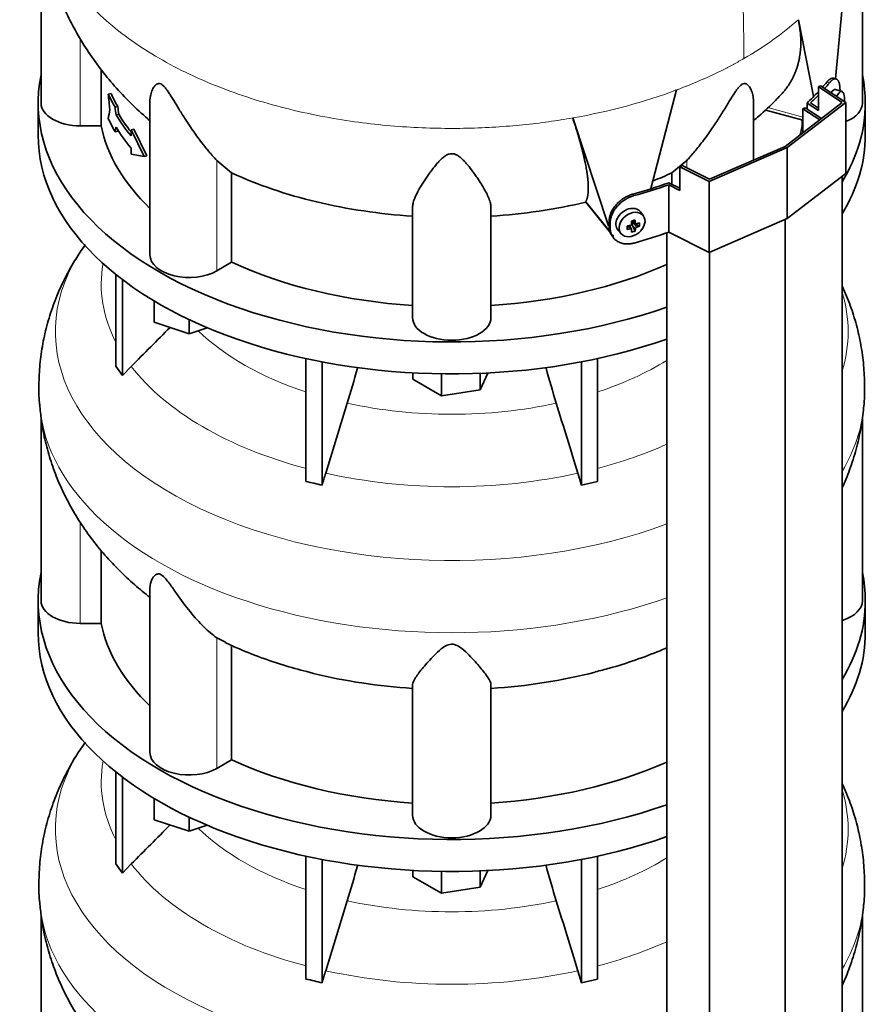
# Model space of a CAD drawing. Header units: millimetres. Extents: x 450 to 1334, y -1662 to 1534.
# Tile 8 of 28: x 1036 to 1327, y -1066 to -727. Entities that reach past the tile are written whole.
import ezdxf

# ---------------------------------------------------------------- set-up
doc = ezdxf.new("R2010")
doc.units = ezdxf.units.MM
for name, color, linetype in [('LOW_334-3', 7, 'Continuous'), ('M5X8_UNI7687', 7, 'Continuous'), ('VSI344-454_TERMI', 7, 'Continuous'), ('VSI344-454_TESTA', 7, 'Continuous'), ('VSI344_DIFFUSORE', 7, 'Continuous')]:
    doc.layers.add(name, color=color, linetype=linetype)

# ---------------------------------------------------------------- blocks, each defined once
blk = doc.blocks.new('SE4')
at = {"layer": 'LOW_334-3', "color": 7, "linetype": 'Continuous', "lineweight": 35}
for p, q in [((1305.78, -757.77), (1306.54, -757.39)), ((1311.54, -761.59), (1305.78, -757.77)), ((1305.78, -757.77), (1305.78, -766)), ((1306.54, -757.39), (1312.15, -761.12)), ((1319.29, -1320.67), (1319.29, -781.11)), ((1299.63, -1335.73), (1299.63, -795.94)), ((1258.87, -800.52), (1258.87, -1340.37)), ((1273.54, -1347.08), (1273.54, -807.29))]:
    blk.add_line(p, q, dxfattribs=at)
at = {"layer": 'M5X8_UNI7687', "color": 7, "linetype": 'Continuous', "lineweight": 35}
for p, q in [((1319.29, -751.84), (1317.04, -751.17)), ((1250.79, -794.64), (1249.79, -793.29)), ((1246.98, -796.36), (1248.15, -797.36)), ((1247.06, -796.42), (1247.06, -797.3)), ((1242.02, -799.57), (1243.13, -800.83)), ((1245.2, -799.31), (1245.55, -798.13)), ((1246.72, -799.3), (1246.03, -798.05)), ((1247.94, -799.91), (1247.03, -797.94)), ((1249.43, -798.17), (1247.48, -797.41))]:
    blk.add_line(p, q, dxfattribs=at)
at = {"layer": 'M5X8_UNI7687', "color": 4, "linetype": 'Continuous', "lineweight": 9}
for p, q in [((1247.11, -796.32), (1248.04, -797.12)), ((1246.3, -799.15), (1245.72, -798.1)), ((1248.04, -799.09), (1247.03, -797.94)), ((1247.48, -797.41), (1248.49, -798.57))]:
    blk.add_line(p, q, dxfattribs=at)
at = {"layer": 'M5X8_UNI7687', "color": 7, "linetype": 'Continuous', "lineweight": 35}
blk.add_arc((1310.11, -754.48), 10, 355.3007, 6.9701, dxfattribs=at)
for centre, major_axis, ratio, start_param, end_param in [((1315.73, -755.99), (1.3, 4.83), 0.345066, 0, 0.78056), ((1315.73, -755.99), (1.3, 4.83), 0.345066, 6.272967, 6.283185), ((1317.99, -756.6), (-1.28, -4.76), 0.345066, 2.435688, 4.101845), ((1245.83, -796.34), (3.89, 3.14), 0.739997, 0, 3.172175), ((1245.83, -796.34), (3.89, 3.14), 0.739997, 6.252603, 6.283185), ((1244.15, -796.76), (8.97, 2.29), 0.035701, -1.293098, -1.143406), ((1243.36, -793.07), (2.06, -9.79), 0.279258, 1.046834, 1.161394), ((1247.29, -797.6), (0.391, 0.312), 0.744948, 1.56038, 2.087178), ((1247.49, -797.83), (-0.837, 0.408), 0.40333, 4.914112, 5.432313), ((1243.08, -793.14), (3.16, -9.49), 0.408248, 1.007206, 1.121766), ((1243.22, -793.23), (9.99, 0.43), 0.510658, -1.036687, -0.922127), ((1241.37, -795), (6.65, -6.44), 0.71261, 0.529363, 0.679055), ((1246.92, -793.51), (-1.01, -9.2), 0.152739, -1.021742, -0.87205), ((1243.22, -793.23), (9.99, 0.43), 0.510658, -1.393505, -1.278945), ((1243.22, -792.98), (9.99, -0.48), 0.639648, -1.340934, -1.226375), ((1243.36, -793.07), (2.06, -9.79), 0.279258, 0.690017, 0.804576), ((1244.15, -791.75), (7.61, -5.28), 0.901051, 5.557555, 5.707247), ((1247.49, -797.83), (-0.449, 0.845), 0.482969, 0.934611, 1.452812), ((1243.08, -793.14), (3.16, -9.49), 0.408248, 0.650389, 0.764948), ((1243.22, -792.98), (9.99, -0.48), 0.639648, -0.984117, -0.869557)]:
    blk.add_ellipse(centre, major_axis=major_axis, ratio=ratio, start_param=start_param, end_param=end_param, dxfattribs=at)
blk.add_ellipse((1246.89, -797.65), major_axis=(-3.84, -3.1), ratio=0.739997, dxfattribs=at)
for points in [[(1248.04, -797.12), (1248.04, -797.14), (1248.05, -797.17), (1248.06, -797.2), (1248.07, -797.24), (1248.08, -797.27), (1248.1, -797.31), (1248.13, -797.34), (1248.15, -797.36), (1248.19, -797.38), (1248.22, -797.4), (1248.25, -797.42), (1248.29, -797.43), (1248.33, -797.43), (1248.37, -797.43), (1248.41, -797.43), (1248.45, -797.42), (1248.48, -797.41), (1248.49, -797.41)], [(1246.3, -798), (1246.32, -797.99), (1246.35, -797.98), (1246.4, -797.97), (1246.44, -797.95), (1246.48, -797.93), (1246.52, -797.9), (1246.56, -797.87), (1246.6, -797.84), (1246.63, -797.8), (1246.66, -797.76), (1246.69, -797.72), (1246.71, -797.68), (1246.73, -797.64), (1246.74, -797.6), (1246.75, -797.56), (1246.75, -797.51), (1246.76, -797.48), (1246.75, -797.47)], [(1246.75, -799.44), (1246.76, -799.43), (1246.75, -799.4), (1246.75, -799.37), (1246.74, -799.33), (1246.73, -799.3), (1246.71, -799.28), (1246.69, -799.25), (1246.66, -799.22), (1246.63, -799.2), (1246.6, -799.18), (1246.56, -799.17), (1246.52, -799.16), (1246.48, -799.15), (1246.44, -799.15), (1246.4, -799.14), (1246.35, -799.15), (1246.32, -799.15), (1246.3, -799.15)], [(1248.49, -798.57), (1248.48, -798.57), (1248.45, -798.58), (1248.41, -798.6), (1248.37, -798.63), (1248.33, -798.65), (1248.29, -798.68), (1248.25, -798.71), (1248.22, -798.75), (1248.19, -798.78), (1248.15, -798.82), (1248.13, -798.86), (1248.1, -798.9), (1248.08, -798.94), (1248.07, -798.98), (1248.06, -799.02), (1248.05, -799.05), (1248.04, -799.08), (1248.04, -799.09)]]:
    blk.add_open_spline(points, degree=3, dxfattribs=at)
at = {"layer": 'VSI344-454_TERMI', "color": 7, "linetype": 'Continuous', "lineweight": 35}
for p, q in [((1311.09, -750.21), (1311.8, -749.8)), ((1311.8, -749.8), (1320.57, -755.63)), ((1317.17, -747.48), (1316.24, -747.26)), ((1319.29, -755.65), (1311.09, -750.21)), ((1311.09, -750.21), (1311.09, -758.38)), ((1318.56, -751.62), (1318.56, -751.44)), ((1299.63, -770.72), (1319.29, -755.65)), ((1320.57, -755.63), (1300.34, -771.13)), ((1307.19, -755.79), (1311.09, -758.38)), ((1307.19, -757.83), (1307.19, -755.79)), ((1308.43, -755.73), (1311.09, -757.5)), ((1320.57, -755.63), (1320.57, -780.12)), ((1300.34, -771.13), (1273.49, -782.81)), ((1273.54, -782.07), (1299.63, -770.72)), ((1300.34, -771.13), (1300.34, -795.62)), ((1263.4, -777.75), (1264.11, -777.34)), ((1273.49, -782.81), (1263.4, -777.75)), ((1263.4, -777.75), (1263.4, -785.91)), ((1264.11, -777.34), (1273.54, -782.07)), ((1320.57, -780.12), (1300.34, -795.62)), ((1259.62, -783.25), (1263.4, -785.15)), ((1273.49, -782.81), (1273.49, -807.31)), ((1259.52, -800.29), (1259.52, -783.96)), ((1259.52, -783.96), (1263.4, -785.91)), ((1238.98, -798.26), (1238.98, -796.63)), ((1239.36, -798.79), (1239.36, -797.16)), ((1300.34, -795.62), (1273.49, -807.31)), ((1273.49, -807.31), (1259.52, -800.29)), ((1239.96, -801.49), (1240.34, -802.02))]:
    blk.add_line(p, q, dxfattribs=at)
at = {"layer": 'VSI344-454_TERMI', "color": 4, "linetype": 'Continuous', "lineweight": 9}
for p, q in [((1314.9, -748.84), (1313.97, -748.62)), ((1247.21, -787.16), (1247.59, -787.7)), ((1238.98, -796.63), (1239.36, -797.16)), ((1239.36, -798.79), (1238.98, -798.26))]:
    blk.add_line(p, q, dxfattribs=at)
at = {"layer": 'VSI344-454_TERMI', "color": 7, "linetype": 'Continuous', "lineweight": 35}
for centre, major_axis, start_param, end_param in [((1184.77, -712.57), (143.5, 0), -0.472679, -0.450192), ((1184.77, -712.57), (144.5, 0), -0.475462, -0.449757), ((1184.77, -712.57), (143.5, 0), -0.548792, -0.494278), ((1184.77, -712.57), (144.5, 0), -0.543719, -0.506971), ((1184.77, -712.57), (143.5, 0), -1.120604, -1.022004), ((1184.77, -712.57), (144.5, 0), -1.121039, -1.027077), ((1184.77, -728.9), (144.5, 0), -1.121039, -1.027077)]:
    blk.add_ellipse(centre, major_axis=major_axis, ratio=0.57735, start_param=start_param, end_param=end_param, dxfattribs=at)
for points, knots in [([(1313.97, -748.62), (1314.01, -748.57), (1314.1, -748.47), (1314.22, -748.33), (1314.35, -748.19), (1314.48, -748.07), (1314.6, -747.95), (1314.72, -747.84), (1314.84, -747.74), (1314.96, -747.65), (1315.08, -747.57), (1315.2, -747.5), (1315.32, -747.43), (1315.51, -747.34), (1315.76, -747.25), (1316.03, -747.22), (1316.19, -747.25), (1316.26, -747.26)], [0, 0, 0, 0, 0.0210183, 0.0419351, 0.0627723, 0.0835523, 0.1042975, 0.1250306, 0.145774, 0.1665505, 0.1873825, 0.2082923, 0.229302, 0.2504333, 0.3124933, 0.3747088, 0.4161494, 0.4161494, 0.4161494, 0.4161494]), ([(1318.56, -751.44), (1318.56, -751.36), (1318.55, -751.2), (1318.55, -750.96), (1318.54, -750.74), (1318.53, -750.51), (1318.51, -750.3), (1318.49, -750.09), (1318.47, -749.89), (1318.44, -749.7), (1318.41, -749.51), (1318.37, -749.33), (1318.34, -749.15), (1318.27, -748.88), (1318.16, -748.53), (1317.98, -748.15), (1317.77, -747.85), (1317.54, -747.63), (1317.28, -747.49), (1317, -747.44), (1316.69, -747.47), (1316.4, -747.57), (1316.13, -747.71), (1315.89, -747.86), (1315.65, -748.06), (1315.4, -748.28), (1315.15, -748.54), (1314.98, -748.74), (1314.9, -748.84)], [0, 0, 0, 0, 0.020997, 0.041894, 0.062713, 0.083478, 0.10421, 0.124932, 0.145667, 0.166438, 0.187266, 0.208174, 0.229186, 0.250321, 0.31238, 0.374613, 0.43743, 0.499972, 0.562502, 0.625326, 0.687533, 0.749602, 0.791735, 0.83347, 0.874983, 0.916456, 0.958069, 1, 1, 1, 1]), ([(1238.98, -796.63), (1238.98, -796.54), (1238.98, -796.38), (1239, -796.14), (1239.02, -795.89), (1239.05, -795.65), (1239.09, -795.4), (1239.14, -795.15), (1239.2, -794.91), (1239.26, -794.66), (1239.34, -794.41), (1239.42, -794.16), (1239.51, -793.91), (1239.68, -793.5), (1239.95, -792.92), (1240.37, -792.2), (1240.86, -791.51), (1241.41, -790.83), (1242.01, -790.2), (1242.66, -789.6), (1243.35, -789.05), (1244, -788.61), (1244.59, -788.26), (1245.1, -787.98), (1245.62, -787.73), (1246.14, -787.51), (1246.67, -787.32), (1247.03, -787.22), (1247.21, -787.16)], [0, 0, 0, 0, 0.020997, 0.041894, 0.062714, 0.083478, 0.10421, 0.124932, 0.145667, 0.166438, 0.187266, 0.208175, 0.229186, 0.250321, 0.312381, 0.374613, 0.43743, 0.499971, 0.5625, 0.625324, 0.687531, 0.7496, 0.791733, 0.833468, 0.874982, 0.916455, 0.958068, 1, 1, 1, 1]), ([(1247.59, -787.7), (1247.5, -787.72), (1247.32, -787.77), (1247.05, -787.86), (1246.79, -787.95), (1246.52, -788.05), (1246.26, -788.16), (1246, -788.27), (1245.74, -788.39), (1245.48, -788.52), (1245.22, -788.66), (1244.97, -788.8), (1244.71, -788.95), (1244.3, -789.2), (1243.73, -789.59), (1243.04, -790.14), (1242.39, -790.73), (1241.78, -791.37), (1241.24, -792.04), (1240.75, -792.74), (1240.33, -793.46), (1240.02, -794.11), (1239.8, -794.69), (1239.64, -795.19), (1239.51, -795.69), (1239.42, -796.18), (1239.37, -796.68), (1239.36, -797), (1239.36, -797.16)], [0, 0, 0, 0, 0.021018, 0.041934, 0.062771, 0.083551, 0.104296, 0.125029, 0.145772, 0.166549, 0.18738, 0.20829, 0.2293, 0.250431, 0.312491, 0.374707, 0.437523, 0.500061, 0.56259, 0.62542, 0.687635, 0.749712, 0.791848, 0.833577, 0.875076, 0.916525, 0.958107, 1, 1, 1, 1]), ([(1239.96, -801.48), (1239.83, -801.3), (1239.64, -800.99), (1239.42, -800.52), (1239.26, -800.1), (1239.13, -799.66), (1239.05, -799.2), (1238.99, -798.74), (1238.98, -798.42), (1238.98, -798.26)], [0.6886177, 0.6886177, 0.6886177, 0.6886177, 0.7497121, 0.7918482, 0.8335767, 0.8750754, 0.916525, 0.9581066, 1, 1, 1, 1]), ([(1239.36, -798.79), (1239.36, -798.87), (1239.36, -799.03), (1239.38, -799.27), (1239.4, -799.51), (1239.43, -799.74), (1239.47, -799.97), (1239.52, -800.19), (1239.57, -800.41), (1239.64, -800.63), (1239.72, -800.84), (1239.8, -801.05), (1239.89, -801.26), (1240.06, -801.59), (1240.33, -802.03), (1240.75, -802.55), (1241.24, -803.01), (1241.78, -803.41), (1242.39, -803.75), (1243.04, -804.01), (1243.73, -804.21), (1244.38, -804.31), (1244.97, -804.36), (1245.48, -804.36), (1246, -804.33), (1246.52, -804.26), (1247.05, -804.17), (1247.41, -804.07), (1247.59, -804.03)], [0, 0, 0, 0, 0.020997, 0.041894, 0.062713, 0.083478, 0.10421, 0.124932, 0.145667, 0.166438, 0.187266, 0.208174, 0.229186, 0.250321, 0.31238, 0.374613, 0.43743, 0.499972, 0.562502, 0.625326, 0.687533, 0.749602, 0.791735, 0.83347, 0.874983, 0.916456, 0.958069, 1, 1, 1, 1])]:
    blk.add_open_spline(points, degree=3, knots=knots, dxfattribs=at)
at = {"layer": 'VSI344-454_TESTA', "color": 7, "linetype": 'Continuous', "lineweight": 35}
for p, q in [((1043.27, -695.03), (1043.27, -755.84)), ((1326.27, -755.84), (1326.27, -694.64)), ((1316.99, -747.43), (1320.88, -706.4)), ((1309.42, -753.4), (1304.19, -727.06)), ((1064.02, -744.35), (1064.02, -763.64)), ((1067.35, -752.52), (1066.42, -752.74)), ((1253.42, -785.2), (1262.24, -751.28)), ((1080.76, -755.54), (1080.76, -808.1)), ((1288.78, -775.44), (1288.78, -755.54)), ((1069.7, -757), (1068.77, -757.22)), ((1070, -759.62), (1069.08, -759.85)), ((1293.02, -758.25), (1305.78, -761.68)), ((1238.79, -798.15), (1226.45, -760.92)), ((1305.51, -761.61), (1305.51, -763.64)), ((1064.02, -763.64), (1056.77, -763.64)), ((1069.7, -765.44), (1068.77, -765.66)), ((1075.18, -764.77), (1074.25, -764.99)), ((1078.79, -774.17), (1074.25, -764.99)), ((1074.25, -764.99), (1074.25, -767.1)), ((1079.72, -773.95), (1075.18, -764.77)), ((1305.78, -763.64), (1305.51, -763.64)), ((1074.25, -771.32), (1074.25, -773.42)), ((1078.79, -774.17), (1074.25, -773.42)), ((1079.72, -773.95), (1078.79, -774.17)), ((1108.93, -779.86), (1103.8, -775.58)), ((1265.73, -775.58), (1260.6, -779.86)), ((1108.93, -779.86), (1108.93, -810.65)), ((1260.6, -779.86), (1260.6, -783.74)), ((1230.98, -789.93), (1231.01, -789.69)), ((1231.02, -790), (1239.52, -800.53)), ((1171.27, -829.74), (1171.27, -791.71)), ((1198.27, -829.74), (1198.27, -791.71)), ((1108.93, -810.65), (1103.8, -813.61))]:
    blk.add_line(p, q, dxfattribs=at)
at = {"layer": 'VSI344-454_TESTA', "color": 4, "linetype": 'Continuous', "lineweight": 9}
for p, q in [((1056.77, -763.64), (1056.77, -733.6)), ((1293.67, -757.38), (1305.78, -760.64)), ((1103.8, -813.61), (1103.8, -775.58)), ((1265.73, -778.15), (1265.73, -775.58)), ((1231.01, -789.69), (1239.44, -800.12))]:
    blk.add_line(p, q, dxfattribs=at)
at = {"layer": 'VSI344-454_TESTA', "color": 7, "linetype": 'Continuous', "lineweight": 35}
for centre, major_axis, start_param, end_param in [((1184.77, -734.48), (-122.5, 0), 0.261186, 0.327396), ((1184.77, -734.48), (-121.5, 0), 0.260097, 0.326857), ((1056.77, -755.84), (13.5, 0), 3.141593, 4.712389), ((1312.77, -755.84), (-13.5, 0), 2.187452, 3.141593), ((1184.77, -736.59), (-122.5, 0), 0.335083, 0.446047), ((1184.77, -736.59), (-121.5, 0), 0.334608, 0.428513), ((1184.77, -742.91), (-122.5, 0), 0.261186, 0.327396), ((1184.77, -755.84), (-121.5, 0), 0.111341, 0.543224), ((1184.77, -740.8), (-122.5, 0), 0.335083, 0.446047), ((1184.77, -755.84), (121.5, 0), -0.156365, -0.111341), ((1094.26, -808.1), (13.5, 0), 3.141593, 5.497787), ((1184.77, -755.84), (-121.5, 0), 0.896739, 1.459455), ((1184.77, -755.84), (121.5, 0), 4.82373, 5.368326), ((1184.77, -829.74), (13.5, 0), 3.141593, 6.283185)]:
    blk.add_ellipse(centre, major_axis=major_axis, ratio=0.57735, start_param=start_param, end_param=end_param, dxfattribs=at)
at = {"layer": 'VSI344-454_TESTA', "color": 4, "linetype": 'Continuous', "lineweight": 9}
blk.add_ellipse((1184.77, -682.33), major_axis=(142.36, 0), ratio=0.57735, start_param=5.009578, end_param=5.287871, dxfattribs=at)
blk.add_open_spline([(1266.27, -618), (1267.3, -622.57), (1270.1, -632.22), (1275.23, -647.56), (1279.61, -663.44), (1282.26, -678.46), (1283.82, -692.55), (1284.71, -706.1), (1285.18, -719.34), (1285.33, -730.67), (1285.43, -737.71), (1285.43, -740.45)], degree=3, knots=[0, 0, 0, 0, 0.117079, 0.240569, 0.360617, 0.476421, 0.590288, 0.703407, 0.816259, 0.929029, 1, 1, 1, 1], dxfattribs=at)
for points, weights in [([(1042.41, -682.34), (1042.43, -748.19), (1135.73, -776.96), (1226.45, -760.92)], [0.668603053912, 0.547052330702, 0.657517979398, 1]), ([(1262.24, -751.28), (1270.61, -748.14), (1278.37, -744.52), (1285.43, -740.45)], [1, 0.996331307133, 0.996331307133, 1])]:
    blk.add_rational_spline(points, weights, degree=3, dxfattribs=at)
at = {"layer": 'VSI344-454_TESTA', "color": 7, "linetype": 'Continuous', "lineweight": 35}
for points, knots in [([(1042.49, -682.4), (1042.47, -683.98), (1042.46, -687.75), (1043.09, -694.5), (1044.32, -702.08), (1046.17, -709.58), (1048.57, -716.89), (1051.53, -724), (1055.02, -730.89), (1059.03, -737.53), (1063.54, -743.92), (1068.54, -750.02), (1074.05, -755.85), (1078.2, -759.66), (1080.5, -761.65), (1080.73, -761.85)], [0, 0, 0, 0, 0.0425785, 0.1190102, 0.1951043, 0.271006, 0.3468669, 0.4228479, 0.4991214, 0.5758726, 0.6532997, 0.7316107, 0.8110163, 0.8917161, 0.9006321, 0.9006321, 0.9006321, 0.9006321]), ([(1298.1, -753.04), (1298.17, -752.97), (1298.34, -752.79), (1298.61, -752.49), (1298.92, -752.13), (1299.23, -751.78), (1299.52, -751.41), (1299.81, -751.04), (1300.09, -750.67), (1300.36, -750.29), (1300.63, -749.91), (1300.89, -749.53), (1301.14, -749.14), (1301.38, -748.74), (1301.61, -748.34), (1301.84, -747.94), (1302.06, -747.53), (1302.27, -747.12), (1302.47, -746.71), (1302.67, -746.29), (1302.86, -745.87), (1303.04, -745.44), (1303.21, -745.01), (1303.45, -744.38), (1303.74, -743.55), (1304.05, -742.51), (1304.32, -741.45), (1304.54, -740.38), (1304.72, -739.3), (1304.87, -738.21), (1304.97, -737.12), (1305.03, -736.02), (1305.05, -734.91), (1305.04, -733.8), (1304.98, -732.68), (1304.89, -731.56), (1304.77, -730.44), (1304.61, -729.32), (1304.42, -728.19), (1304.27, -727.44), (1304.19, -727.06)], [0.1920713, 0.1920713, 0.1920713, 0.1920713, 0.2005107, 0.2147742, 0.2290298, 0.2432778, 0.2575181, 0.2717506, 0.2859755, 0.3001927, 0.3144023, 0.3286042, 0.3427985, 0.3569852, 0.3711642, 0.3853356, 0.3994995, 0.4136557, 0.4278043, 0.4419454, 0.4560788, 0.4702047, 0.484323, 0.4984337, 0.5315552, 0.5644411, 0.5970912, 0.6295054, 0.6616835, 0.6936252, 0.7253304, 0.756799, 0.7880306, 0.8190252, 0.8497823, 0.8803019, 0.9105837, 0.9406275, 0.970433, 1, 1, 1, 1]), ([(1103.8, -775.58), (1103.59, -775.35), (1103.15, -774.87), (1102.44, -774.08), (1101.63, -773.15), (1100.69, -772.04), (1099.38, -770.42), (1097.8, -768.38), (1096.07, -765.99), (1094.53, -763.75), (1093.16, -761.69), (1091.96, -759.79), (1090.58, -757.57), (1089.32, -755.49), (1088.13, -753.55), (1087.31, -752.28), (1086.52, -751.13), (1085.72, -750.13), (1084.87, -749.36), (1084.06, -749.02), (1083.42, -749.09), (1082.89, -749.4), (1082.42, -749.87), (1081.83, -750.72), (1081.37, -751.78), (1081.02, -753.02), (1080.83, -754.11), (1080.76, -754.96), (1080.76, -755.45), (1080.76, -755.54)], [0, 0, 0, 0, 0.020247, 0.0413012, 0.0631676, 0.0911499, 0.1206822, 0.1725651, 0.2189806, 0.2600001, 0.2962057, 0.3283254, 0.3570821, 0.4069553, 0.4285992, 0.4484587, 0.4665056, 0.4826091, 0.4971306, 0.5113122, 0.5266668, 0.543344, 0.562023, 0.5826937, 0.6304427, 0.6595254, 0.6923195, 0.7261108, 0.734395, 0.734395, 0.734395, 0.734395]), ([(1288.78, -755.54), (1288.78, -755.39), (1288.76, -754.53), (1288.56, -753.07), (1288, -751.31), (1287.31, -750.06), (1286.65, -749.39), (1286.09, -749.1), (1285.56, -749.02), (1284.83, -749.26), (1284.04, -749.9), (1283.28, -750.78), (1282.5, -751.86), (1281.72, -753.05), (1280.89, -754.39), (1279.67, -756.39), (1277.95, -759.21), (1276.09, -762.13), (1274.38, -764.67), (1272.84, -766.86), (1271.22, -769.04), (1269.62, -771.09), (1268.18, -772.82), (1266.88, -774.32), (1266.1, -775.17), (1265.73, -775.58)], [0.2656377, 0.2656377, 0.2656377, 0.2656377, 0.2789295, 0.3409942, 0.392778, 0.4359518, 0.4604978, 0.4716154, 0.4871189, 0.5000341, 0.5129562, 0.5284792, 0.5444389, 0.5641957, 0.583938, 0.6074587, 0.6593255, 0.7214848, 0.7571561, 0.7963778, 0.8446458, 0.8874257, 0.9275339, 0.9650516, 1, 1, 1, 1]), ([(1288.82, -761.84), (1289.4, -761.34), (1292.05, -759.03), (1295.23, -756.07), (1297.47, -753.68), (1298.07, -753.03)], [0.4411303, 0.4411303, 0.4411303, 0.4411303, 0.5413444, 0.8942785, 1, 1, 1, 1]), ([(1231.01, -789.69), (1231.04, -789.63), (1231.1, -789.52), (1231.17, -789.33), (1231.24, -789.15), (1231.31, -788.95), (1231.38, -788.75), (1231.44, -788.53), (1231.49, -788.31), (1231.54, -788.09), (1231.59, -787.85), (1231.63, -787.61), (1231.67, -787.36), (1231.7, -787.1), (1231.73, -786.84), (1231.75, -786.57), (1231.77, -786.29), (1231.79, -786), (1231.8, -785.71), (1231.81, -785.41), (1231.81, -785.11), (1231.81, -784.79), (1231.81, -784.47), (1231.8, -784.14), (1231.78, -783.81), (1231.76, -783.47), (1231.74, -783.12), (1231.72, -782.76), (1231.68, -782.4), (1231.65, -782.03), (1231.61, -781.66), (1231.57, -781.28), (1231.52, -780.89), (1231.47, -780.5), (1231.41, -780.1), (1231.35, -779.69), (1231.26, -779.09), (1231.13, -778.29), (1230.94, -777.27), (1230.73, -776.23), (1230.51, -775.16), (1230.26, -774.07), (1229.99, -772.96), (1229.71, -771.82), (1229.41, -770.67), (1229.09, -769.5), (1228.76, -768.31), (1228.41, -767.11), (1228.05, -765.9), (1227.67, -764.67), (1227.28, -763.43), (1226.87, -762.19), (1226.59, -761.34), (1226.45, -760.92)], [0, 0, 0, 0, 0.014374, 0.02874, 0.043097, 0.057447, 0.071789, 0.086123, 0.100449, 0.114767, 0.129077, 0.143379, 0.157674, 0.171961, 0.186239, 0.200511, 0.214774, 0.22903, 0.243278, 0.257518, 0.27175, 0.285975, 0.300193, 0.314402, 0.328604, 0.342798, 0.356985, 0.371164, 0.385335, 0.399499, 0.413655, 0.427804, 0.441945, 0.456079, 0.470204, 0.484323, 0.498433, 0.531555, 0.564441, 0.597091, 0.629505, 0.661683, 0.693625, 0.72533, 0.756799, 0.78803, 0.819025, 0.849782, 0.880302, 0.910583, 0.940627, 0.970433, 1, 1, 1, 1]), ([(1198.27, -791.71), (1198.26, -791.53), (1198.25, -791.16), (1198.15, -790.57), (1197.99, -789.87), (1197.72, -789.04), (1197.24, -787.85), (1196.52, -786.37), (1195.53, -784.63), (1194.52, -783), (1193.52, -781.5), (1192.56, -780.12), (1191.37, -778.51), (1190.18, -777.02), (1188.94, -775.66), (1188.05, -774.8), (1187.12, -774.06), (1186.14, -773.49), (1185.01, -773.19), (1183.83, -773.32), (1182.81, -773.8), (1181.88, -774.45), (1180.99, -775.25), (1179.76, -776.53), (1178.57, -777.99), (1177.35, -779.6), (1176.37, -780.97), (1175.43, -782.36), (1174.28, -784.15), (1173.25, -785.92), (1172.4, -787.6), (1171.81, -789.01), (1171.36, -790.4), (1171.3, -791.29), (1171.27, -791.71)], [0, 0, 0, 0, 0.020247, 0.041301, 0.063168, 0.09115, 0.120682, 0.172565, 0.218981, 0.26, 0.296206, 0.328325, 0.357082, 0.406955, 0.428599, 0.448459, 0.466506, 0.482609, 0.497131, 0.511312, 0.526667, 0.543344, 0.562023, 0.582694, 0.630443, 0.659525, 0.692319, 0.726111, 0.759233, 0.82594, 0.865768, 0.902245, 0.953307, 1, 1, 1, 1]), ([(1108.93, -779.86), (1113.38, -781.92), (1118.08, -783.79), (1127.9, -787.14), (1133.01, -788.61), (1143.53, -791.13), (1148.95, -792.17), (1159.99, -793.81), (1165.6, -794.41), (1171.27, -794.77)], [0, 0, 0, 0, 0.25, 0.25, 0.5, 0.5, 0.75, 0.75, 1, 1, 1, 1]), ([(1230.98, -789.93), (1225.76, -791.17), (1220.38, -792.2), (1209.44, -793.82), (1203.88, -794.41), (1198.27, -794.77)], [0, 0, 0, 0, 0.5, 0.5, 1, 1, 1, 1]), ([(1240.15, -801.27), (1240.27, -801.39), (1240.41, -801.51), (1240.56, -801.61), (1240.57, -801.62)], [0.2750912, 0.2750912, 0.2750912, 0.2750912, 0.3754186, 0.3850976, 0.3850976, 0.3850976, 0.3850976])]:
    blk.add_open_spline(points, degree=3, knots=knots, dxfattribs=at)
at = {"layer": 'VSI344-454_TESTA', "color": 4, "linetype": 'Continuous', "lineweight": 9}
blk.add_open_spline([(1304.19, -727.06), (1298.77, -731.88), (1292.47, -736.38), (1285.43, -740.45)], degree=3, dxfattribs=at)
at = {"layer": 'VSI344-454_TESTA', "color": 7, "linetype": 'Continuous', "lineweight": 35}
for points in [[(1066.92, -758.01), (1066.75, -756.26), (1066.58, -754.5), (1066.42, -752.74)], [(1066.92, -758.01), (1066.75, -759.07), (1066.58, -760.12), (1066.42, -761.18)], [(1069.08, -759.85), (1068.98, -758.97), (1068.87, -758.1), (1068.77, -757.22)], [(1070, -759.62), (1069.9, -758.75), (1069.8, -757.88), (1069.7, -757)], [(1069.08, -764.06), (1068.98, -764.59), (1068.87, -765.13), (1068.77, -765.66)], [(1069.77, -765.04), (1069.75, -765.17), (1069.72, -765.3), (1069.7, -765.44)], [(1260.6, -779.86), (1258.51, -780.83), (1256.37, -781.75), (1254.17, -782.63)]]:
    blk.add_open_spline(points, degree=3, dxfattribs=at)
at = {"layer": 'VSI344_DIFFUSORE', "color": 7, "linetype": 'Continuous', "lineweight": 35}
for p, q in [((1042.27, -755.84), (1042.27, -766.86)), ((1327.27, -766.86), (1327.27, -755.84)), ((1069.06, -846.52), (1069.06, -814.88)), ((1071.35, -849.72), (1071.35, -816.68)), ((1082.26, -831.29), (1082.26, -824.01)), ((1094.26, -835.29), (1082.26, -831.29)), ((1094.26, -835.29), (1094.26, -830.41)), ((1100.49, -833.21), (1094.26, -835.29)), ((1134.54, -886.2), (1134.54, -843.86)), ((1234.99, -886.2), (1234.99, -843.86)), ((1069.06, -846.52), (1071.35, -849.72)), ((1071.35, -849.72), (1074.35, -846.55)), ((1140.08, -887.53), (1140.08, -844.99)), ((1229.45, -887.53), (1229.45, -844.99)), ((1171.38, -851), (1171.38, -848.77)), ((1181.18, -856.66), (1171.38, -851)), ((1181.18, -856.66), (1181.18, -849.11)), ((1197.24, -848.82), (1194.56, -854.59)), ((1194.56, -854.59), (1194.56, -848.94)), ((1194.56, -854.59), (1181.18, -856.66)), ((1148.75, -859.23), (1141.33, -883.34)), ((1043.27, -864.09), (1043.27, -927.31)), ((1326.27, -927.31), (1326.27, -863.87)), ((1228.2, -883.34), (1229.45, -887.53)), ((1229.45, -887.53), (1234.99, -886.2)), ((1064.02, -935.1), (1064.02, -910.08)), ((1080.76, -922.81), (1080.76, -979.56)), ((1042.27, -927.31), (1042.27, -938.33)), ((1327.27, -938.33), (1327.27, -927.31)), ((1064.02, -935.1), (1056.77, -935.1)), ((1106.78, -941.55), (1103.8, -940.08)), ((1108.93, -982.11), (1108.93, -942.62)), ((1171.27, -1001.21), (1171.27, -956.22)), ((1198.27, -1001.21), (1198.27, -956.22)), ((1108.93, -982.11), (1103.8, -985.07)), ((1069.06, -1017.98), (1069.06, -986.35)), ((1071.35, -1021.18), (1071.35, -988.14)), ((1082.26, -1002.75), (1082.26, -995.48)), ((1094.26, -1006.75), (1082.26, -1002.75)), ((1094.26, -1006.75), (1094.26, -1001.88)), ((1100.49, -1004.67), (1094.26, -1006.75)), ((1134.54, -1057.67), (1134.54, -1015.32)), ((1140.08, -1058.99), (1140.08, -1016.45)), ((1229.45, -1058.99), (1229.45, -1016.45)), ((1234.99, -1057.67), (1234.99, -1015.32)), ((1069.06, -1017.98), (1071.35, -1021.18)), ((1071.35, -1021.18), (1074.35, -1018.01)), ((1171.38, -1022.47), (1171.38, -1020.24)), ((1181.18, -1028.12), (1181.18, -1020.58)), ((1197.24, -1020.29), (1194.56, -1026.05)), ((1194.56, -1026.05), (1194.56, -1020.41)), ((1181.18, -1028.12), (1171.38, -1022.47)), ((1194.56, -1026.05), (1181.18, -1028.12)), ((1148.75, -1030.69), (1141.33, -1054.8)), ((1043.27, -1035.55), (1043.27, -1098.77)), ((1326.27, -1098.77), (1326.27, -1035.33)), ((1228.2, -1054.8), (1229.45, -1058.99)), ((1229.45, -1058.99), (1234.99, -1057.67))]:
    blk.add_line(p, q, dxfattribs=at)
at = {"layer": 'VSI344_DIFFUSORE', "color": 4, "linetype": 'Continuous', "lineweight": 9}
for p, q in [((1056.77, -935.1), (1056.77, -900.26)), ((1103.8, -985.07), (1103.8, -940.08))]:
    blk.add_line(p, q, dxfattribs=at)
at = {"layer": 'VSI344_DIFFUSORE', "color": 7, "linetype": 'Continuous', "lineweight": 35}
for centre, major_axis, start_param, end_param in [((1184.77, -755.84), (142.5, 0), 3.023053, 5.259265), ((1184.77, -755.84), (142.5, 0), 0, 0.118539), ((1184.77, -755.84), (142.5, 0), 5.946965, 6.283185), ((1184.77, -766.86), (142.5, 0), 3.141593, 5.259265), ((1184.77, -766.86), (142.5, 0), 5.946965, 6.283185), ((1184.77, -927.31), (142.5, 0), 3.023053, 5.259265), ((1184.77, -927.31), (142.5, 0), 0, 0.118539), ((1056.77, -927.31), (13.5, 0), 3.141604, 4.712389), ((1312.77, -927.31), (-13.5, 0), 2.074934, 3.141581), ((1184.77, -927.31), (142.5, 0), 5.946965, 6.283185), ((1184.77, -927.31), (-121.5, 0), 0.111341, 0.543224), ((1184.77, -938.33), (142.5, 0), 3.141593, 5.259265), ((1184.77, -938.33), (142.5, 0), 5.946965, 6.283185), ((1184.77, -887.81), (-121.5, 0), 1.167179, 1.459455), ((1184.77, -887.81), (121.5, 0), 4.82373, 5.131179), ((1094.26, -979.56), (13.5, 0), 3.141604, 5.497787), ((1184.77, -927.31), (-121.5, 0), 0.896739, 1.459455), ((1184.77, -927.31), (121.5, 0), 4.82373, 5.368326), ((1184.77, -1001.21), (13.5, 0), 3.141593, 6.283185)]:
    blk.add_ellipse(centre, major_axis=major_axis, ratio=0.57735, start_param=start_param, end_param=end_param, dxfattribs=at)
at = {"layer": 'VSI344_DIFFUSORE', "color": 4, "linetype": 'Continuous', "lineweight": 9}
for centre, major_axis, start_param, end_param in [((1184.77, -834.59), (136.58, 0), 2.76226, 5.285895), ((1184.77, -818.27), (120.79, 0), 3.038624, 3.432735), ((1184.77, -834.59), (136.58, 0), 0, 0.173656), ((1184.77, -804.5), (-101.4, 0), 0.532702, 1.052595), ((1184.77, -834.59), (136.58, 0), 6.10953, 6.283185), ((1184.77, -804.5), (101.4, 0), 5.23059, 5.5319), ((1184.77, -818.27), (-120.79, 0), 0.417538, 1.141984), ((1184.77, -856.27), (-142.13, 0), 0.049478, 2.119254), ((1184.77, -804.5), (-101.4, 0), 1.207688, 1.933905), ((1184.77, -856.27), (-142.13, 0), 2.812882, 3.092324), ((1184.77, -818.27), (120.79, 0), -1.141984, -0.910344), ((1184.77, -818.27), (-120.79, 0), 1.202936, 1.938657), ((1184.77, -1006.05), (136.58, 0), 2.76226, 5.285895), ((1184.77, -989.73), (120.79, 0), 3.038624, 3.432735), ((1184.77, -1006.05), (136.58, 0), 0, 0.173656), ((1184.77, -975.96), (-101.4, 0), 0.532702, 1.052595), ((1184.77, -1006.05), (136.58, 0), 6.10953, 6.283185), ((1184.77, -975.96), (101.4, 0), 5.23059, 5.5319), ((1184.77, -989.73), (-120.79, 0), 0.417538, 1.141984), ((1184.77, -975.96), (-101.4, 0), 1.207688, 1.933905), ((1184.77, -1027.73), (-142.13, 0), 0.049478, 2.119254), ((1184.77, -1027.73), (-142.13, 0), 2.812882, 3.092324), ((1184.77, -989.73), (120.79, 0), -1.141984, -0.910344), ((1184.77, -989.73), (-120.79, 0), 1.202936, 1.938657)]:
    blk.add_ellipse(centre, major_axis=major_axis, ratio=0.57735, start_param=start_param, end_param=end_param, dxfattribs=at)
at = {"layer": 'VSI344_DIFFUSORE', "color": 7, "linetype": 'Continuous', "lineweight": 35}
for points, knots in [([(1057.98, -805.38), (1056.8, -807.1), (1054.45, -810.54), (1051.06, -816.83), (1048.03, -823.7), (1045.65, -830.74), (1043.93, -837.82), (1042.85, -844.97), (1042.45, -852.02), (1042.49, -857.33), (1042.8, -859.92), (1042.86, -860.36)], [0, 0, 0, 0, 0.098138, 0.230711, 0.360417, 0.487598, 0.612644, 0.735964, 0.857972, 0.979079, 1, 1, 1, 1]), ([(1326.72, -860.34), (1326.72, -860.31), (1327.01, -858.05), (1327.08, -853.12), (1326.79, -846.13), (1325.84, -839.14), (1324.3, -832.28), (1322.19, -825.57), (1320.37, -821.11), (1319.34, -818.89), (1319.3, -818.8)], [0, 0, 0, 0, 0.0014016, 0.1226426, 0.2430843, 0.3630687, 0.4829566, 0.6031763, 0.7241629, 0.7294935, 0.7294935, 0.7294935, 0.7294935]), ([(1148.75, -859.23), (1149.97, -855.27), (1151.14, -851.26), (1152.31, -847.05), (1152.34, -846.93), (1152.37, -846.81)], [0, 0, 0, 0, 0.5, 0.5, 0.5147162, 0.5147162, 0.5147162, 0.5147162]), ([(1220.78, -859.23), (1219.56, -855.27), (1218.39, -851.26), (1217.24, -847.1), (1217.22, -847.03), (1217.2, -846.96)], [0, 0, 0, 0, 0.5, 0.5, 0.5085767, 0.5085767, 0.5085767, 0.5085767]), ([(1042.87, -860.34), (1043.04, -862.25), (1043.39, -866.07), (1044.68, -872.58), (1046.6, -879.4), (1049.1, -886.11), (1052.16, -892.63), (1055.76, -898.95), (1059.9, -905.06), (1064.58, -910.93), (1069.79, -916.57), (1075.17, -921.58), (1078.98, -924.77), (1080.72, -926.11)], [0, 0, 0, 0, 0.0629249, 0.1485475, 0.2342563, 0.3203407, 0.4070972, 0.4948269, 0.5838278, 0.6743803, 0.7667235, 0.8610227, 0.9407267, 0.9407267, 0.9407267, 0.9407267]), ([(1319.32, -888.42), (1320.25, -886.37), (1322.04, -881.98), (1324.24, -875.1), (1325.79, -867.96), (1326.6, -862.82), (1326.71, -860.39), (1326.71, -860.24)], [0.6477487, 0.6477487, 0.6477487, 0.6477487, 0.7291134, 0.819113, 0.9077024, 0.9951562, 1, 1, 1, 1]), ([(1103.8, -940.08), (1102.43, -939.11), (1100.92, -937.82), (1097.79, -934.75), (1096.18, -932.98), (1093.04, -929.13), (1091.49, -927.04), (1089.13, -923.67), (1088.34, -922.51), (1087.08, -920.79), (1086.65, -920.21), (1085.69, -919.12), (1085.15, -918.6), (1084.14, -918.04), (1083.7, -918.02), (1083.02, -918.19), (1082.75, -918.36), (1082.04, -918.96), (1081.71, -919.46), (1080.98, -920.89), (1080.76, -921.87), (1080.76, -922.82)], [0, 0, 0, 0, 0.125, 0.125, 0.25, 0.25, 0.375, 0.375, 0.4375, 0.4375, 0.46875, 0.46875, 0.5, 0.5, 0.53125, 0.53125, 0.5625, 0.5625, 0.625, 0.625, 0.7387976, 0.7387976, 0.7387976, 0.7387976]), ([(1106.71, -941.7), (1108.48, -942.53), (1112.51, -944.41), (1119.95, -947.26), (1128.59, -950.11), (1133.99, -951.52), (1137.11, -952.32)], [0, 0, 0, 0, 0.169235, 0.450987, 0.732642, 1, 1, 1, 1]), ([(1198.27, -956.22), (1198.27, -955.57), (1197.86, -954.74), (1196.55, -952.74), (1195.64, -951.56), (1193.47, -948.99), (1192.22, -947.56), (1189.99, -945.29), (1189.19, -944.52), (1187.79, -943.43), (1187.28, -943.07), (1186.1, -942.49), (1185.4, -942.27), (1183.95, -942.3), (1183.27, -942.55), (1182.12, -943.15), (1181.63, -943.51), (1180.24, -944.61), (1179.46, -945.37), (1177.27, -947.61), (1176.01, -949.04), (1173.86, -951.61), (1172.97, -952.75), (1171.67, -954.73), (1171.27, -955.57), (1171.27, -956.22)], [0, 0, 0, 0, 0.125, 0.125, 0.25, 0.25, 0.375, 0.375, 0.4375, 0.4375, 0.46875, 0.46875, 0.5, 0.5, 0.53125, 0.53125, 0.5625, 0.5625, 0.625, 0.625, 0.75, 0.75, 0.875, 0.875, 1, 1, 1, 1]), ([(1234.14, -951.84), (1235.98, -951.38), (1240.37, -950.27), (1248, -947.81), (1254.67, -945.33), (1258.1, -943.85), (1258.89, -943.5)], [0, 0, 0, 0, 0.1662779, 0.4670189, 0.7698547, 0.8586105, 0.8586105, 0.8586105, 0.8586105]), ([(1057.98, -976.85), (1056.8, -978.57), (1054.45, -982.01), (1051.06, -988.29), (1048.03, -995.17), (1045.65, -1002.2), (1043.93, -1009.29), (1042.85, -1016.43), (1042.45, -1023.48), (1042.49, -1028.79), (1042.8, -1031.38), (1042.86, -1031.82)], [0, 0, 0, 0, 0.098138, 0.230711, 0.360417, 0.487598, 0.612644, 0.735964, 0.857972, 0.979079, 1, 1, 1, 1]), ([(1326.72, -1031.8), (1326.72, -1031.77), (1327.01, -1029.52), (1327.08, -1024.58), (1326.79, -1017.6), (1325.84, -1010.6), (1324.3, -1003.75), (1322.19, -997.04), (1320.37, -992.58), (1319.34, -990.35), (1319.3, -990.26)], [0, 0, 0, 0, 0.0014016, 0.1226426, 0.2430843, 0.3630687, 0.4829566, 0.6031763, 0.7241629, 0.7294935, 0.7294935, 0.7294935, 0.7294935]), ([(1148.75, -1030.69), (1149.97, -1026.74), (1151.14, -1022.72), (1152.31, -1018.52), (1152.34, -1018.4), (1152.37, -1018.28)], [0, 0, 0, 0, 0.5, 0.5, 0.5147162, 0.5147162, 0.5147162, 0.5147162]), ([(1220.78, -1030.69), (1219.56, -1026.74), (1218.39, -1022.72), (1217.24, -1018.57), (1217.22, -1018.5), (1217.2, -1018.43)], [0, 0, 0, 0, 0.5, 0.5, 0.5085767, 0.5085767, 0.5085767, 0.5085767]), ([(1042.87, -1031.81), (1043.04, -1033.72), (1043.39, -1037.53), (1044.68, -1044.05), (1046.6, -1050.87), (1049.1, -1057.58), (1052.16, -1064.09), (1055.76, -1070.41), (1059.9, -1076.52), (1064.58, -1082.39), (1069.79, -1088.04), (1075.17, -1093.05), (1078.98, -1096.24), (1080.72, -1097.57)], [0, 0, 0, 0, 0.0629249, 0.1485475, 0.2342563, 0.3203407, 0.4070972, 0.4948269, 0.5838278, 0.6743803, 0.7667235, 0.8610227, 0.9407267, 0.9407267, 0.9407267, 0.9407267]), ([(1319.32, -1059.88), (1320.25, -1057.84), (1322.04, -1053.45), (1324.24, -1046.56), (1325.79, -1039.43), (1326.6, -1034.28), (1326.71, -1031.86), (1326.71, -1031.71)], [0.6477487, 0.6477487, 0.6477487, 0.6477487, 0.7291134, 0.819113, 0.9077024, 0.9951562, 1, 1, 1, 1])]:
    blk.add_open_spline(points, degree=3, knots=knots, dxfattribs=at)
for points in [[(1058.52, -804.6), (1058.35, -804.86), (1058.18, -805.12), (1057.99, -805.4)], [(1074.35, -846.55), (1078.8, -842.06), (1083.25, -837.58), (1087.7, -833.1)], [(1220.78, -859.23), (1223.26, -867.26), (1225.73, -875.3), (1228.2, -883.34)], [(1141.33, -883.34), (1140.9, -884.72), (1140.49, -886.12), (1140.08, -887.53)], [(1140.08, -887.53), (1138.24, -887.05), (1136.39, -886.6), (1134.54, -886.2)], [(1058.52, -976.07), (1058.35, -976.32), (1058.18, -976.59), (1057.99, -976.86)], [(1074.35, -1018.01), (1078.8, -1013.53), (1083.25, -1009.05), (1087.7, -1004.56)], [(1220.78, -1030.69), (1223.26, -1038.73), (1225.73, -1046.77), (1228.2, -1054.8)], [(1141.33, -1054.8), (1140.9, -1056.19), (1140.49, -1057.59), (1140.08, -1058.99)], [(1140.08, -1058.99), (1138.24, -1058.51), (1136.39, -1058.07), (1134.54, -1057.67)]]:
    blk.add_open_spline(points, degree=3, dxfattribs=at)

msp = doc.modelspace()

# ---------------------------------------------------------------- block references
msp.add_blockref('SE4', (0, 0))

doc.saveas('drawing.dxf')
